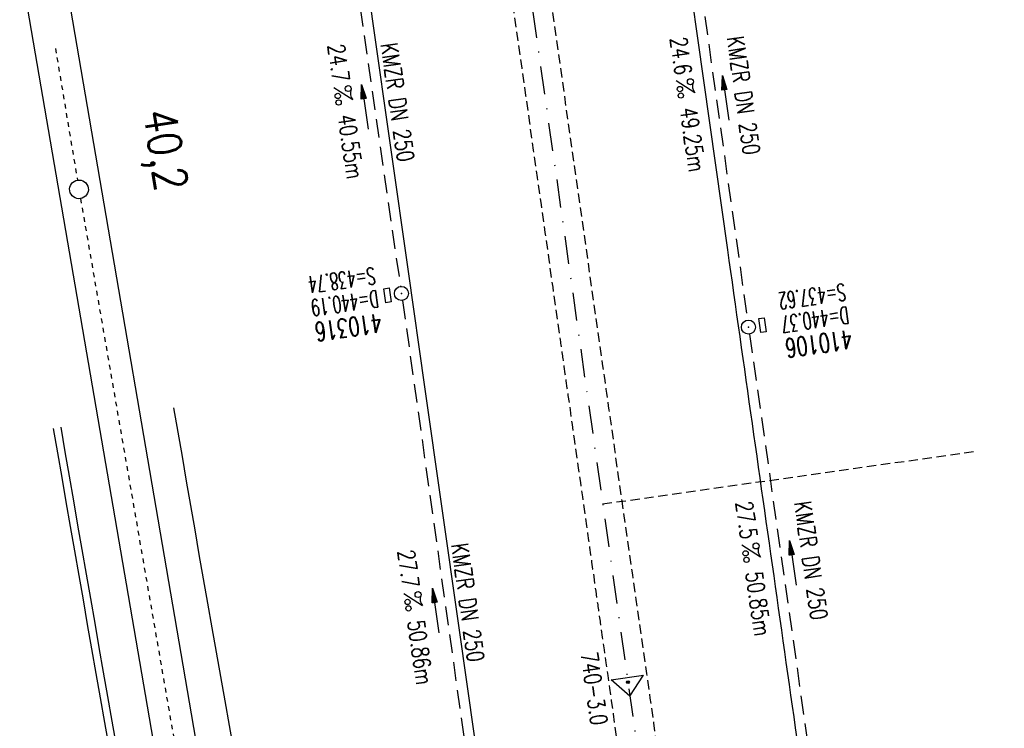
# Model space of a CAD drawing. Extents: x 446577 to 447240, y 443630 to 444842.
# Tile 60 of 71: x 446764 to 446869, y 444500 to 444576. Entities that reach past the tile are written whole.
import ezdxf
from ezdxf.enums import TextEntityAlignment as Align

# ---------------------------------------------------------------- set-up
doc = ezdxf.new("R2010")
doc.units = 0
doc.header["$LTSCALE"] = 2
doc.header["$MEASUREMENT"] = 0
for name, pattern in [('ACAD_ISO10W100W', [0.5, 0.25, -0.25]), ('AUSGEZOGEN', [0]), ('GESTRICH-X2', [1.5, 1, -0.5]), ('GESTRICHELT', [0.75, 0.5, -0.25]), ('STRICHPT-X3', [3, 1.5, -0.75, 0, -0.75])]:
    doc.linetypes.add(name, pattern=pattern)
doc.layers.get('0').update_dxf_attribs({"linetype": 'AUSGEZOGEN'})
for name, color, linetype in [('ACHSE', 250, 'STRICHPT-X3'), ('Bahnachse', 7, 'CONTINUOUS'), ('FBR', 8, 'CONTINUOUS'), ('Gleisachse', 7, 'CONTINUOUS'), ('HEKTOM', 250, 'GESTRICHELT'), ('Ingenieurbauwerke', 15, 'CONTINUOUS'), ('KANAL', 7, 'GESTRICH-X2'), ('MS-UEBERFAHRT', 8, 'GESTRICHELT'), ('Netzknoten_PKT', 7, 'CONTINUOUS'), ('Netzknoten_PKT-NR', 7, 'CONTINUOUS'), ('Netzknoten_SIGNATUR', 7, 'CONTINUOUS'), ('PFEIL', 7, 'CONTINUOUS'), ('SCHACHTNR', 6, 'CONTINUOUS'), ('SCHSYMBOL', 7, 'AUSGEZOGEN'), ('TEXTO', 4, 'CONTINUOUS'), ('TEXTU', 4, 'CONTINUOUS')]:
    doc.layers.add(name, color=color, linetype=linetype)
doc.styles.add('ROMANS', font='romans.shx', dxfattribs={"width": 0.8})

# ---------------------------------------------------------------- blocks, each defined once
blk = doc.blocks.new('PROM')
blk.add_line((1.57, 1.82), (0.02, 0.02))
for centre, radius in [((0.32, 1.51), 0.317), ((0.94, 0.29), 0.283), ((1.64, 0.29), 0.283)]:
    blk.add_circle(centre, radius)
blk.add_arc((0.99, 2.68), 1.03, 239.1414, 303.3549)
blk = doc.blocks.new('PFEIL2')
at = {"color": 0}
for p, q in [((0.88, 0), (-2.4, -0.01)), ((0.88, -0.27), (0.88, 0.28)), ((0.88, 0.28), (2.43, 0.01)), ((0.91, 0.27), (0.88, 0.26)), ((0.97, 0.26), (0.88, 0.25)), ((1.02, 0.25), (0.88, 0.23)), ((1.07, 0.24), (0.88, 0.21)), ((1.13, 0.23), (0.88, 0.19)), ((1.18, 0.22), (0.88, 0.17)), ((1.24, 0.21), (0.88, 0.15)), ((1.29, 0.21), (0.88, 0.14)), ((1.34, 0.2), (0.88, 0.12)), ((1.4, 0.19), (0.88, 0.1)), ((1.45, 0.18), (0.88, 0.08)), ((1.51, 0.17), (0.88, 0.06)), ((1.56, 0.16), (0.88, 0.04)), ((1.61, 0.15), (0.88, 0.02)), ((1.67, 0.14), (0.88, 0.01)), ((1.72, 0.13), (0.88, -0.01)), ((1.78, 0.12), (0.88, -0.03)), ((1.83, 0.11), (0.88, -0.05)), ((1.88, 0.1), (0.88, -0.07)), ((1.94, 0.09), (0.88, -0.09)), ((2.05, 0.08), (0.88, -0.12)), ((1.99, 0.08), (0.88, -0.11)), ((2.1, 0.07), (0.88, -0.14)), ((2.15, 0.06), (0.88, -0.16)), ((2.21, 0.05), (0.88, -0.18)), ((2.26, 0.04), (0.88, -0.2)), ((2.32, 0.03), (0.88, -0.22)), ((2.37, 0.02), (0.88, -0.23)), ((2.42, 0.01), (0.88, -0.25)), ((2.43, 0.01), (0.88, -0.27))]:
    blk.add_line(p, q, dxfattribs=at)
blk = doc.blocks.new('GST')
at = {"color": 0}
blk.add_circle((0, 0), 0.75, dxfattribs=at)
blk.add_point((0, 0), dxfattribs=at)
blk = doc.blocks.new('17')
blk.add_lwpolyline([(-0.76, -1.22), (0.75, -1.22), (0.75, -1.8), (-0.76, -1.8)], close=True)
blk.add_blockref('GST', (0, 0))
blk = doc.blocks.new('13')
blk.add_lwpolyline([(0.76, 1.22), (-0.75, 1.22), (-0.75, 1.8), (0.76, 1.8)], close=True)
at = {"rotation": 180}
blk.add_blockref('GST', (0, 0), dxfattribs=at)
blk = doc.blocks.new('PKT')
at = {"color": 0}
blk.add_circle((0, 0), 0.15, dxfattribs=at)
blk.add_point((0, 0), dxfattribs=at)
blk = doc.blocks.new('Station_Netzknoten')
at = {"layer": 'Netzknoten_SIGNATUR'}
for p, q in [((-1.75, 0.5), (1.75, 0.5)), ((0, -1.5), (-1.75, 0.5)), ((0, -1.5), (1.75, 0.5))]:
    blk.add_line(p, q, dxfattribs=at)
blk.add_point((0, 0), dxfattribs=at)

msp = doc.modelspace()

# ---------------------------------------------------------------- linework, layer by layer
at = {"layer": 'ACHSE', "flags": 128}
msp.add_lwpolyline([(446785.2, 444812.39), (446790.98, 444771.62), (446798.52, 444718.41), (446808.52, 444647.86), (446822.55, 444548.85), (446833.08, 444474.59), (446836.59, 444449.84), (446840.09, 444425.09), (446843.6, 444400.34), (446847.11, 444375.58), (446847.69, 444371.51), (446850.73, 444350.85), (446854.65, 444326.16), (446858.88, 444301.52), (446863.42, 444276.93), (446868.27, 444252.41), (446873.43, 444227.95), (446878.89, 444203.55), (446884.66, 444179.22), (446890.73, 444154.97), (446897.1, 444130.8), (446903.78, 444106.71), (446910.77, 444082.7), (446918.05, 444058.79), (446925.63, 444034.97), (446933.51, 444011.24), (446939.85, 443992.83), (446941.67, 443987.61), (446949.93, 443964.02), (446958.19, 443940.42), (446966.45, 443916.82), (446974.71, 443893.22), (446979.2, 443880.39), (446999.48, 443822.43), (447024.26, 443751.65), (447041.5, 443702.37)], dxfattribs=at)
at = {"layer": 'Bahnachse', "linetype": 'ACAD_ISO10W100W'}
for p, q in [((446767.63, 444572.73), (446769.98, 444558.67)), ((446770.31, 444556.69), (446782.47, 444486.34))]:
    msp.add_line(p, q, dxfattribs=at)
at = {"layer": 'Bahnachse', "linetype": 'Continuous'}
msp.add_ellipse((446770.15, 444557.68), major_axis=(-0.707, 0.707), ratio=1, start_param=2.514591, end_param=8.797776, dxfattribs=at)
at = {"layer": 'FBR'}
msp.add_lwpolyline([(446815.35, 444720.8), (446816.58, 444712.13, -0.000002), (446825.35, 444650.25, -0.000001), (446832.37, 444600.74), (446839.38, 444551.24, 0.000002), (446844.65, 444514.11, -0.000003), (446849.91, 444476.98, -0.000006), (446851.66, 444464.6, 0.000007), (446853.42, 444452.23, 0.000009), (446854.67, 444443.4)], format="xyb", dxfattribs=at)
at = {"layer": 'FBR', "flags": 128}
msp.add_lwpolyline([(446781.55, 444716.01), (446782.51, 444709.25), (446784.24, 444696.93), (446786.02, 444684.55), (446787.78, 444672.22), (446789.51, 444659.87), (446791.25, 444647.58), (446793, 444635.18), (446794.78, 444622.9), (446796.52, 444610.49), (446798.31, 444598.21), (446800.05, 444585.9), (446801.54, 444575.4), (446805.28, 444548.9), (446807.03, 444536.59), (446810.71, 444510.87), (446814.05, 444487.31), (446817.51, 444462.74), (446821.03, 444438.08), (446824.55, 444413.36), (446828.03, 444388.71), (446829.98, 444374.69)], dxfattribs=at)
at = {"layer": 'Gleisachse', "linetype": 'Continuous'}
for p, q in [((446768.25, 444582.62), (446784.68, 444486.72)), ((446763.82, 444581.86), (446780.25, 444485.96))]:
    msp.add_line(p, q, dxfattribs=at)
at = {"layer": 'HEKTOM'}
msp.add_line((446826.06, 444524.09), (446865.66, 444529.69), dxfattribs=at)
at = {"layer": 'Ingenieurbauwerke', "linetype": 'Continuous'}
for centre, major_axis, start_param, end_param in [((452989.34, 445600.77), (6201.8, 1108.01), 3.134888, 3.161793), ((452976.73, 445597.22), (6202.03, 1106.74), 3.134877, 3.161846), ((452977.5, 445597.44), (6202.01, 1106.82), 3.134878, 3.161842)]:
    msp.add_ellipse(centre, major_axis=major_axis, ratio=0.999994, start_param=start_param, end_param=end_param, dxfattribs=at)
at = {"layer": 'KANAL'}
for p, q in [((446834.87, 444591), (446841.53, 444543.72)), ((446798.87, 444585.97), (446804.47, 444547.31)), ((446804.69, 444545.81), (446811.56, 444496.94)), ((446841.75, 444542.22), (446848.69, 444493.37))]:
    msp.add_line(p, q, dxfattribs=at)
at = {"layer": 'MS-UEBERFAHRT', "flags": 128}
for points in [[(446833.76, 444484.97, 0.000042), (446833.09, 444489.74, 0.000438), (446833.02, 444490.2, 0.000012), (446827.02, 444532.29, -0.00007), (446825.99, 444539.53), (446818.97, 444589.05, -0.000343), (446817.85, 444596.92, -0.000127), (446814.87, 444618.17)], [(446810.73, 444617.58, -0.000138), (446813.8, 444596.16, -0.00037), (446814.94, 444588.16, -0.000005), (446821.55, 444541.4, 0.000093), (446821.92, 444538.77, 0.000049), (446823.68, 444526.39, -0.000054), (446825.43, 444514.02, -0.000203), (446825.83, 444511.22, 0.000026), (446828.9, 444489.45, 0.000763), (446829.01, 444488.68, 0.000133), (446829.65, 444484.27)]]:
    msp.add_lwpolyline(points, format="xyb", dxfattribs=at)

# ---------------------------------------------------------------- block references
at = {"layer": 'Netzknoten_PKT'}
msp.add_blockref('PKT', (446828.76, 444505.06), dxfattribs=at)
at = {"layer": 'Netzknoten_SIGNATUR', "rotation": 8.200787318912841}
msp.add_blockref('Station_Netzknoten', (446828.76, 444505.06), dxfattribs=at)
at = {"layer": 'PFEIL'}
for p, rotation in [((446839.19, 444567.45), 98.01430000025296), ((446800.68, 444566.49), 98.22659999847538), ((446846.37, 444517.78), 98.10520000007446), ((446808.24, 444512.69), 98.0070999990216)]:
    msp.add_blockref('PFEIL2', p, dxfattribs=dict(at, rotation=rotation))
at = {"layer": 'SCHSYMBOL', "rotation": 278.0670999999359}
for name, p in [('17', (446804.57, 444546.57)), ('13', (446841.63, 444542.97))]:
    msp.add_blockref(name, p, dxfattribs=at)
at = {"layer": 'TEXTU'}
for p, rotation in [((446797.35, 444568.54), 278.2265999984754), ((446833.89, 444569.28), 278.0143000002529), ((446840.9, 444519.71), 278.1052000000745), ((446804.81, 444514.52), 278.0070999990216)]:
    msp.add_blockref('PROM', p, dxfattribs=dict(at, rotation=rotation))

# ---------------------------------------------------------------- texts
at = {"layer": 'Bahnachse', "linetype": 'Continuous', "style": 'ROMANS', "oblique": 0, "width": 0.8337}
msp.add_text('40,2', height=3.5, rotation=279.0755, dxfattribs=at).set_placement((446776.98, 444565.95))
at = {"layer": 'Netzknoten_PKT-NR', "style": 'ROMANS', "width": 0.75}
msp.add_text('740-3.0', height=1.8, rotation=278.0716, dxfattribs=at).set_placement((446824.82, 444500.36), align=Align.RIGHT)
at = {"layer": 'SCHACHTNR', "style": 'ROMANS'}
for s, height, width, p in [('S=438.74', 1.8, 0.6, (446801.66, 444549.37)), ('S=437.62', 1.8, 0.6, (446851.87, 444547.63)), ('D=440.19', 1.8, 0.6, (446802, 444546.91)), ('410316', 2, 0.7, (446802.34, 444544.44)), ('D=440.37', 1.8, 0.6, (446852.21, 444545.16)), ('410106', 2, 0.7, (446852.56, 444542.69))]:
    msp.add_text(s, height=height, rotation=188.067, dxfattribs=dict(at, width=width)).set_placement(p)
at = {"layer": 'TEXTO', "style": 'ROMANS', "width": 0.75}
for rotation, p in [(278.0143, (446840.21, 444567.59)), (278.2266, (446803.27, 444566.86)), (278.1052, (446847.41, 444517.93)), (278.0071, (446810.77, 444513.46))]:
    msp.add_text('KMZR DN 250', height=1.8, rotation=rotation, dxfattribs=at).set_placement(p, align=Align.CENTER)
at = {"layer": 'TEXTU', "style": 'ROMANS', "width": 0.75}
for s, rotation, p in [('24.6', 278.0143, (446833.25, 444573.81)), ('24.7', 278.2266, (446796.69, 444573.06)), ('40.55m', 278.2266, (446797.78, 444565.56)), ('49.25m', 278.0143, (446834.31, 444566.31)), ('27.5', 278.1052, (446840.25, 444524.25)), ('27.7', 278.0071, (446804.16, 444519.06)), ('50.85m', 278.1052, (446841.31, 444516.75)), ('50.86m', 278.0071, (446805.22, 444511.56))]:
    msp.add_text(s, height=1.8, rotation=rotation, dxfattribs=at).set_placement(p)

doc.saveas('drawing.dxf')
